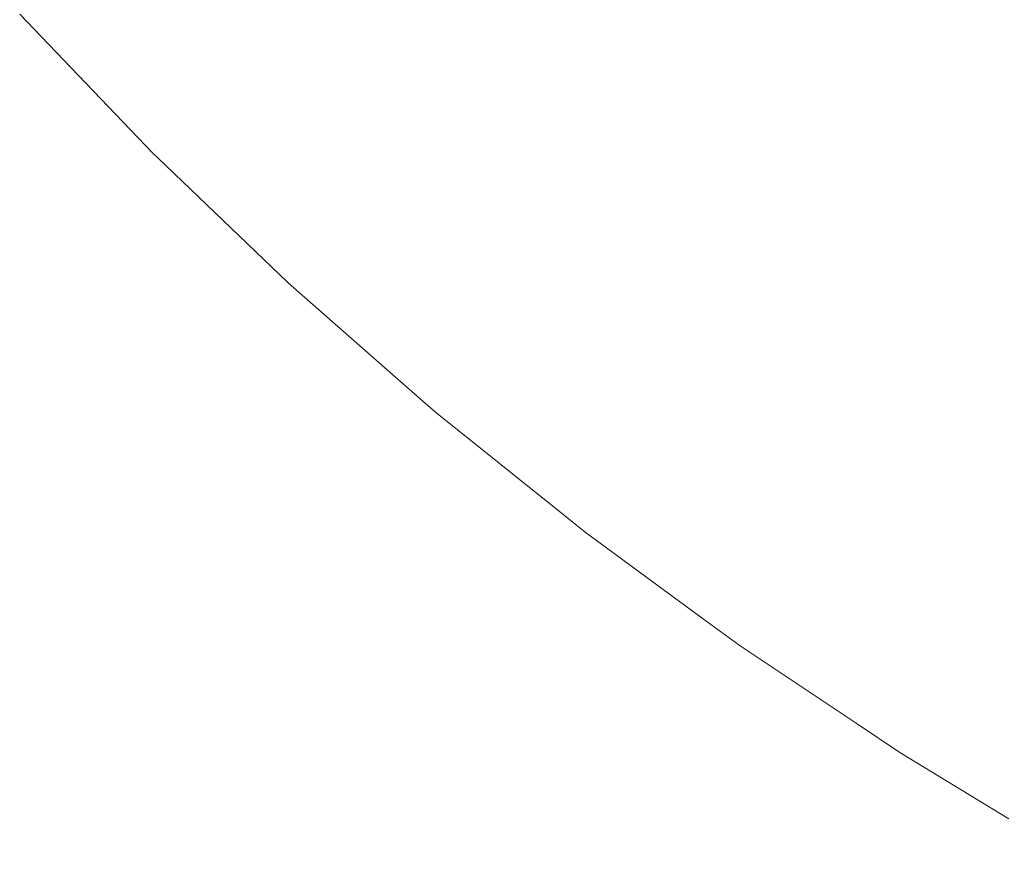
# Model space of a CAD drawing. Header units: centimetres. Extents: x -25.9 to 27.4, y -21.7 to -19.9.
# Tile 1 of 202: x -25.8612 to -25.8388, y -21.6466 to -21.6277. Entities that reach past the tile are written whole.
import ezdxf

# ---------------------------------------------------------------- set-up
doc = ezdxf.new("R2010")
doc.units = ezdxf.units.CM
doc.header["$LTSCALE"] = 2.54
doc.layers.add('Lucido design-1', color=7, linetype='Continuous')

# ---------------------------------------------------------------- blocks, each defined once
blk = doc.blocks.new('Gruppo-5-1')
at = {"color": 7, "linetype": 'Continuous', "lineweight": 9}
for points, invisible_edges in [([(-25.855208, -21.627726, 875.692639), (-25.858097, -21.624708, 875.692639), (-25.857165, -21.623853, 875.688718), (-25.854313, -21.626832, 875.688718)], 15), ([(-25.848387, -21.626467, 876.364658), (-25.851228, -21.623747, 876.364658), (-25.852452, -21.624971, 876.360848), (-25.849557, -21.627743, 876.360848)], 15), ([(-25.854555, -21.627074, 876.35304), (-25.857417, -21.624084, 876.35304), (-25.85833, -21.624921, 876.349055), (-25.855431, -21.62795, 876.349055)], 15), ([(-25.839751, -21.628119, 875.670122), (-25.842672, -21.625774, 875.670122), (-25.841276, -21.62411, 875.666648), (-25.838428, -21.626396, 875.666648)], 15), ([(-25.838624, -21.62665, 876.375625), (-25.841482, -21.624356, 876.375625), (-25.842898, -21.626043, 876.372053), (-25.839964, -21.628397, 876.372053)], 15), ([(-25.855988, -21.628507, 875.696612), (-25.858911, -21.625453, 875.696612), (-25.858097, -21.624708, 875.692639), (-25.855208, -21.627726, 875.692639)], 15), ([(-25.850372, -21.628633, 875.684856), (-25.853306, -21.625825, 875.684856), (-25.852188, -21.624707, 875.68106), (-25.849304, -21.627468, 875.68106)], 15), ([(-25.855431, -21.62795, 876.349055), (-25.85833, -21.624921, 876.349055), (-25.859119, -21.625644, 876.345025), (-25.856187, -21.628706, 876.345025)], 15), ([(-25.849557, -21.627743, 876.360848), (-25.852452, -21.624971, 876.360848), (-25.853562, -21.626081, 876.356974), (-25.850617, -21.6289, 876.356974)], 15), ([(-25.845188, -21.628772, 875.677334), (-25.848133, -21.62619, 875.677334), (-25.84686, -21.624801, 875.673687), (-25.843977, -21.627329, 875.673687)], 15), ([(-25.844214, -21.627611, 876.368395), (-25.847109, -21.625072, 876.368395), (-25.848387, -21.626467, 876.364658), (-25.84543, -21.62906, 876.364658)], 15), ([(-25.856187, -21.628706, 876.345025), (-25.859119, -21.625644, 876.345025), (-25.859783, -21.626252, 876.340958), (-25.856824, -21.629343, 876.340958)], 15), ([(-25.856652, -21.629171, 875.70063), (-25.859604, -21.626088, 875.70063), (-25.858911, -21.625453, 875.696612), (-25.855988, -21.628507, 875.696612)], 15), ([(-25.851334, -21.629683, 875.688718), (-25.854313, -21.626832, 875.688718), (-25.853306, -21.625825, 875.684856), (-25.850372, -21.628633, 875.684856)], 15), ([(-25.840987, -21.629729, 875.673687), (-25.843977, -21.627329, 875.673687), (-25.842672, -21.625774, 875.670122), (-25.839751, -21.628119, 875.670122)], 15), ([(-25.857199, -21.629718, 875.704687), (-25.860174, -21.626611, 875.704687), (-25.859604, -21.626088, 875.70063), (-25.856652, -21.629171, 875.70063)], 15), ([(-25.850617, -21.6289, 876.356974), (-25.853562, -21.626081, 876.356974), (-25.854555, -21.627074, 876.35304), (-25.851566, -21.629936, 876.35304)], 15), ([(-25.839964, -21.628397, 876.372053), (-25.842898, -21.626043, 876.372053), (-25.844214, -21.627611, 876.368395), (-25.841211, -21.630022, 876.368395)], 15), ([(-25.856824, -21.629343, 876.340958), (-25.859783, -21.626252, 876.340958), (-25.86032, -21.626745, 876.336861), (-25.85734, -21.629859, 876.336861)], 15), ([(-25.846302, -21.6301, 875.68106), (-25.849304, -21.627468, 875.68106), (-25.848133, -21.62619, 875.677334), (-25.845188, -21.628772, 875.677334)], 15), ([(-25.84543, -21.62906, 876.364658), (-25.848387, -21.626467, 876.364658), (-25.849557, -21.627743, 876.360848), (-25.846543, -21.630387, 876.360848)], 15), ([(-25.83673, -21.630334, 875.670122), (-25.839751, -21.628119, 875.670122), (-25.838428, -21.626396, 875.666648), (-25.835484, -21.628555, 875.666648)], 15), ([(-25.85734, -21.629859, 876.336861), (-25.86032, -21.626745, 876.336861), (-25.860732, -21.627122, 876.33274), (-25.857734, -21.630253, 876.33274)], 15), ([(-25.857628, -21.630147, 875.708777), (-25.860621, -21.62702, 875.708777), (-25.860174, -21.626611, 875.704687), (-25.857199, -21.629718, 875.704687)], 15), ([(-25.835668, -21.628818, 876.375625), (-25.838624, -21.62665, 876.375625), (-25.839964, -21.628397, 876.372053), (-25.836931, -21.630621, 876.372053)], 15), ([(-25.852189, -21.630616, 875.692639), (-25.855208, -21.627726, 875.692639), (-25.854313, -21.626832, 875.688718), (-25.851334, -21.629683, 875.688718)], 15), ([(-25.857734, -21.630253, 876.33274), (-25.860732, -21.627122, 876.33274), (-25.861016, -21.627383, 876.328604), (-25.858007, -21.630526, 876.328604)], 15), ([(-25.857936, -21.630455, 875.712891), (-25.860943, -21.627315, 875.712891), (-25.860621, -21.62702, 875.708777), (-25.857628, -21.630147, 875.708777)], 15), ([(-25.851566, -21.629936, 876.35304), (-25.854555, -21.627074, 876.35304), (-25.855431, -21.62795, 876.349055), (-25.852402, -21.630849, 876.349055)], 15), ([(-25.858007, -21.630526, 876.328604), (-25.861016, -21.627383, 876.328604), (-25.861174, -21.627527, 876.324458), (-25.858158, -21.630677, 876.324458)], 15), ([(-25.858125, -21.630643, 875.717024), (-25.861139, -21.627495, 875.717024), (-25.860943, -21.627315, 875.712891), (-25.857936, -21.630455, 875.712891)], 15), ([(-25.842133, -21.631224, 875.677334), (-25.845188, -21.628772, 875.677334), (-25.843977, -21.627329, 875.673687), (-25.840987, -21.629729, 875.673687)], 15), ([(-25.860883, -21.627899, 875.721383), (-25.861209, -21.627559, 875.721383), (-25.861139, -21.627495, 875.717024)], 10), ([(-25.861174, -21.627527, 876.324458), (-25.861209, -21.627559, 876.321383), (-25.860883, -21.627899, 876.321383)], 9), ([(-25.861209, -21.627559, 875.721383), (-25.860883, -21.627899, 875.721383), (-25.860883, -21.627899, 876.321383), (-25.861209, -21.627559, 876.321383)], 10), ([(-25.860883, -21.627899, 876.321383), (-25.858192, -21.630711, 876.321383), (-25.858158, -21.630677, 876.324458), (-25.861174, -21.627527, 876.324458)], 14), ([(-25.861139, -21.627495, 875.717024), (-25.858125, -21.630643, 875.717024), (-25.858192, -21.630711, 875.721383), (-25.860883, -21.627899, 875.721383)], 11), ([(-25.847318, -21.631311, 875.684856), (-25.850372, -21.628633, 875.684856), (-25.849304, -21.627468, 875.68106), (-25.846302, -21.6301, 875.68106)], 15), ([(-25.841211, -21.630022, 876.368395), (-25.844214, -21.627611, 876.368395), (-25.84543, -21.62906, 876.364658), (-25.842362, -21.631522, 876.364658)], 15), ([(-25.858192, -21.630711, 876.321383), (-25.860883, -21.627899, 876.321383), (-25.860883, -21.627899, 875.721383), (-25.858192, -21.630711, 875.721383)], 10), ([(-25.852935, -21.63143, 875.696612), (-25.855988, -21.628507, 875.696612), (-25.855208, -21.627726, 875.692639), (-25.852189, -21.630616, 875.692639)], 15), ([(-25.846543, -21.630387, 876.360848), (-25.849557, -21.627743, 876.360848), (-25.850617, -21.6289, 876.356974), (-25.847551, -21.631589, 876.356974)], 15), ([(-25.852402, -21.630849, 876.349055), (-25.855431, -21.62795, 876.349055), (-25.856187, -21.628706, 876.345025), (-25.853125, -21.631638, 876.345025)], 15), ([(-25.837894, -21.631997, 875.673687), (-25.840987, -21.629729, 875.673687), (-25.839751, -21.628119, 875.670122), (-25.83673, -21.630334, 875.670122)], 15), ([(-25.853569, -21.632123, 875.70063), (-25.856652, -21.629171, 875.70063), (-25.855988, -21.628507, 875.696612), (-25.852935, -21.63143, 875.696612)], 15), ([(-25.836931, -21.630621, 876.372053), (-25.839964, -21.628397, 876.372053), (-25.841211, -21.630022, 876.368395), (-25.838105, -21.632299, 876.368395)], 15), ([(-25.853125, -21.631638, 876.345025), (-25.856187, -21.628706, 876.345025), (-25.856824, -21.629343, 876.340958), (-25.853733, -21.632301, 876.340958)], 15), ([(-25.848234, -21.632402, 875.688718), (-25.851334, -21.629683, 875.688718), (-25.850372, -21.628633, 875.684856), (-25.847318, -21.631311, 875.684856)], 15), ([(-25.843189, -21.632599, 875.68106), (-25.846302, -21.6301, 875.68106), (-25.845188, -21.628772, 875.677334), (-25.842133, -21.631224, 875.677334)], 15), ([(-25.847551, -21.631589, 876.356974), (-25.850617, -21.6289, 876.356974), (-25.851566, -21.629936, 876.35304), (-25.848454, -21.632665, 876.35304)], 15), ([(-25.854092, -21.632693, 875.704687), (-25.857199, -21.629718, 875.704687), (-25.856652, -21.629171, 875.70063), (-25.853569, -21.632123, 875.70063)], 15), ([(-25.842362, -21.631522, 876.364658), (-25.84543, -21.62906, 876.364658), (-25.846543, -21.630387, 876.360848), (-25.843416, -21.632896, 876.360848)], 15), ([(-25.853733, -21.632301, 876.340958), (-25.856824, -21.629343, 876.340958), (-25.85734, -21.629859, 876.336861), (-25.854226, -21.632839, 876.336861)], 15), ([(-25.849047, -21.633372, 875.692639), (-25.852189, -21.630616, 875.692639), (-25.851334, -21.629683, 875.688718), (-25.848234, -21.632402, 875.688718)], 15), ([(-25.854226, -21.632839, 876.336861), (-25.85734, -21.629859, 876.336861), (-25.857734, -21.630253, 876.33274), (-25.854603, -21.633251, 876.33274)], 15), ([(-25.854501, -21.63314, 875.708777), (-25.857628, -21.630147, 875.708777), (-25.857199, -21.629718, 875.704687), (-25.854092, -21.632693, 875.704687)], 15), ([(-25.838974, -21.63354, 875.677334), (-25.842133, -21.631224, 875.677334), (-25.840987, -21.629729, 875.673687), (-25.837894, -21.631997, 875.673687)], 15), ([(-25.854796, -21.633461, 875.712891), (-25.857936, -21.630455, 875.712891), (-25.857628, -21.630147, 875.708777), (-25.854501, -21.63314, 875.708777)], 15), ([(-25.848454, -21.632665, 876.35304), (-25.851566, -21.629936, 876.35304), (-25.852402, -21.630849, 876.349055), (-25.84925, -21.633613, 876.349055)], 15), ([(-25.844151, -21.633853, 875.684856), (-25.847318, -21.631311, 875.684856), (-25.846302, -21.6301, 875.68106), (-25.843189, -21.632599, 875.68106)], 15), ([(-25.838105, -21.632299, 876.368395), (-25.841211, -21.630022, 876.368395), (-25.842362, -21.631522, 876.364658), (-25.83919, -21.633848, 876.364658)], 15), ([(-25.854603, -21.633251, 876.33274), (-25.857734, -21.630253, 876.33274), (-25.858007, -21.630526, 876.328604), (-25.854864, -21.633535, 876.328604)], 15), ([(-25.854864, -21.633535, 876.328604), (-25.858007, -21.630526, 876.328604), (-25.858158, -21.630677, 876.324458), (-25.855008, -21.633693, 876.324458)], 15), ([(-25.854976, -21.633658, 875.717024), (-25.858125, -21.630643, 875.717024), (-25.857936, -21.630455, 875.712891), (-25.854796, -21.633461, 875.712891)], 15), ([(-25.843416, -21.632896, 876.360848), (-25.846543, -21.630387, 876.360848), (-25.847551, -21.631589, 876.356974), (-25.844371, -21.634141, 876.356974)], 15), ([(-25.85806, -21.630837, 875.721383), (-25.858192, -21.630711, 875.721383), (-25.858125, -21.630643, 875.717024)], 10), ([(-25.858158, -21.630677, 876.324458), (-25.858192, -21.630711, 876.321383), (-25.85806, -21.630837, 876.321383)], 9), ([(-25.858192, -21.630711, 875.721383), (-25.85806, -21.630837, 875.721383), (-25.85806, -21.630837, 876.321383), (-25.858192, -21.630711, 876.321383)], 10), ([(-25.85806, -21.630837, 876.321383), (-25.855113, -21.633658, 876.321383), (-25.855008, -21.633693, 876.324458), (-25.858158, -21.630677, 876.324458)], 14), ([(-25.858125, -21.630643, 875.717024), (-25.854976, -21.633658, 875.717024), (-25.855113, -21.633658, 875.721383), (-25.85806, -21.630837, 875.721383)], 11), ([(-25.849757, -21.634217, 875.696612), (-25.852935, -21.63143, 875.696612), (-25.852189, -21.630616, 875.692639), (-25.849047, -21.633372, 875.692639)], 15), ([(-25.855113, -21.633658, 875.721383), (-25.855113, -21.633658, 876.321383), (-25.85806, -21.630837, 876.321383), (-25.85806, -21.630837, 875.721383)], 5), ([(-25.84925, -21.633613, 876.349055), (-25.852402, -21.630849, 876.349055), (-25.853125, -21.631638, 876.345025), (-25.849938, -21.634433, 876.345025)], 15), ([(-25.839969, -21.63496, 875.68106), (-25.843189, -21.632599, 875.68106), (-25.842133, -21.631224, 875.677334), (-25.838974, -21.63354, 875.677334)], 15), ([(-25.85036, -21.634937, 875.70063), (-25.853569, -21.632123, 875.70063), (-25.852935, -21.63143, 875.696612), (-25.849757, -21.634217, 875.696612)], 15), ([(-25.845018, -21.634983, 875.688718), (-25.848234, -21.632402, 875.688718), (-25.847318, -21.631311, 875.684856), (-25.844151, -21.633853, 875.684856)], 15), ([(-25.849938, -21.634433, 876.345025), (-25.853125, -21.631638, 876.345025), (-25.853733, -21.632301, 876.340958), (-25.850516, -21.635122, 876.340958)], 15), ([(-25.844371, -21.634141, 876.356974), (-25.847551, -21.631589, 876.356974), (-25.848454, -21.632665, 876.35304), (-25.845226, -21.635255, 876.35304)], 15), ([(-25.83919, -21.633848, 876.364658), (-25.842362, -21.631522, 876.364658), (-25.843416, -21.632896, 876.360848), (-25.840183, -21.635266, 876.360848)], 15), ([(-25.850858, -21.635529, 875.704687), (-25.854092, -21.632693, 875.704687), (-25.853569, -21.632123, 875.70063), (-25.85036, -21.634937, 875.70063)], 15), ([(-25.835718, -21.635716, 875.677334), (-25.838974, -21.63354, 875.677334), (-25.837894, -21.631997, 875.673687), (-25.834706, -21.634127, 875.673687)], 15), ([(-25.850516, -21.635122, 876.340958), (-25.853733, -21.632301, 876.340958), (-25.854226, -21.632839, 876.336861), (-25.850985, -21.635681, 876.336861)], 15), ([(-25.834904, -21.634438, 876.368395), (-25.838105, -21.632299, 876.368395), (-25.83919, -21.633848, 876.364658), (-25.83592, -21.636033, 876.364658)], 15), ([(-25.845788, -21.635987, 875.692639), (-25.849047, -21.633372, 875.692639), (-25.848234, -21.632402, 875.688718), (-25.845018, -21.634983, 875.688718)], 15), ([(-25.840876, -21.636255, 875.684856), (-25.844151, -21.633853, 875.684856), (-25.843189, -21.632599, 875.68106), (-25.839969, -21.63496, 875.68106)], 15), ([(-25.851247, -21.635993, 875.708777), (-25.854501, -21.63314, 875.708777), (-25.854092, -21.632693, 875.704687), (-25.850858, -21.635529, 875.704687)], 15), ([(-25.845226, -21.635255, 876.35304), (-25.848454, -21.632665, 876.35304), (-25.84925, -21.633613, 876.349055), (-25.84598, -21.636237, 876.349055)], 15), ([(-25.850985, -21.635681, 876.336861), (-25.854226, -21.632839, 876.336861), (-25.854603, -21.633251, 876.33274), (-25.851344, -21.636109, 876.33274)], 15), ([(-25.840183, -21.635266, 876.360848), (-25.843416, -21.632896, 876.360848), (-25.844371, -21.634141, 876.356974), (-25.841083, -21.636552, 876.356974)], 15), ([(-25.851344, -21.636109, 876.33274), (-25.854603, -21.633251, 876.33274), (-25.854864, -21.633535, 876.328604), (-25.851592, -21.636404, 876.328604)], 15), ([(-25.851528, -21.636328, 875.712891), (-25.854796, -21.633461, 875.712891), (-25.854501, -21.63314, 875.708777), (-25.851247, -21.635993, 875.708777)], 15), ([(-25.851699, -21.636532, 875.717024), (-25.854976, -21.633658, 875.717024), (-25.854796, -21.633461, 875.712891), (-25.851528, -21.636328, 875.712891)], 15), ([(-25.84646, -21.636863, 875.696612), (-25.849757, -21.634217, 875.696612), (-25.849047, -21.633372, 875.692639), (-25.845788, -21.635987, 875.692639)], 15), ([(-25.855113, -21.633658, 876.321383), (-25.85504, -21.633728, 876.321383), (-25.855008, -21.633693, 876.324458)], 10), ([(-25.85504, -21.633728, 876.321383), (-25.855113, -21.633658, 876.321383), (-25.855113, -21.633658, 875.721383), (-25.85504, -21.633728, 875.721383)], 10), ([(-25.854976, -21.633658, 875.717024), (-25.85504, -21.633728, 875.721383), (-25.855113, -21.633658, 875.721383)], 9), ([(-25.852046, -21.636354, 875.721383), (-25.85504, -21.633728, 875.721383), (-25.854976, -21.633658, 875.717024), (-25.851699, -21.636532, 875.717024)], 14), ([(-25.85173, -21.636568, 876.324458), (-25.855008, -21.633693, 876.324458), (-25.85504, -21.633728, 876.321383), (-25.852046, -21.636354, 876.321383)], 11), ([(-25.851592, -21.636404, 876.328604), (-25.854864, -21.633535, 876.328604), (-25.855008, -21.633693, 876.324458), (-25.85173, -21.636568, 876.324458)], 15), ([(-25.84598, -21.636237, 876.349055), (-25.84925, -21.633613, 876.349055), (-25.849938, -21.634433, 876.345025), (-25.846632, -21.637086, 876.345025)], 15), ([(-25.836649, -21.637178, 875.68106), (-25.839969, -21.63496, 875.68106), (-25.838974, -21.63354, 875.677334), (-25.835718, -21.635716, 875.677334)], 15), ([(-25.85504, -21.633728, 875.721383), (-25.852046, -21.636354, 875.721383), (-25.852046, -21.636354, 876.321383), (-25.85504, -21.633728, 876.321383)], 10), ([(-25.841692, -21.637422, 875.688718), (-25.845018, -21.634983, 875.688718), (-25.844151, -21.633853, 875.684856), (-25.840876, -21.636255, 875.684856)], 15), ([(-25.83592, -21.636033, 876.364658), (-25.83919, -21.633848, 876.364658), (-25.840183, -21.635266, 876.360848), (-25.83685, -21.637493, 876.360848)], 15), ([(-25.841083, -21.636552, 876.356974), (-25.844371, -21.634141, 876.356974), (-25.845226, -21.635255, 876.35304), (-25.841889, -21.637702, 876.35304)], 15), ([(-25.847032, -21.637608, 875.70063), (-25.85036, -21.634937, 875.70063), (-25.849757, -21.634217, 875.696612), (-25.84646, -21.636863, 875.696612)], 15), ([(-25.846632, -21.637086, 876.345025), (-25.849938, -21.634433, 876.345025), (-25.850516, -21.635122, 876.340958), (-25.84718, -21.637801, 876.340958)], 15), ([(-25.847503, -21.638222, 875.704687), (-25.850858, -21.635529, 875.704687), (-25.85036, -21.634937, 875.70063), (-25.847032, -21.637608, 875.70063)], 15), ([(-25.842418, -21.638458, 875.692639), (-25.845788, -21.635987, 875.692639), (-25.845018, -21.634983, 875.688718), (-25.841692, -21.637422, 875.688718)], 15), ([(-25.837499, -21.638511, 875.684856), (-25.840876, -21.636255, 875.684856), (-25.839969, -21.63496, 875.68106), (-25.836649, -21.637178, 875.68106)], 15), ([(-25.84718, -21.637801, 876.340958), (-25.850516, -21.635122, 876.340958), (-25.850985, -21.635681, 876.336861), (-25.847624, -21.638379, 876.336861)], 15), ([(-25.841889, -21.637702, 876.35304), (-25.845226, -21.635255, 876.35304), (-25.84598, -21.636237, 876.349055), (-25.842599, -21.638717, 876.349055)], 15), ([(-25.83685, -21.637493, 876.360848), (-25.840183, -21.635266, 876.360848), (-25.841083, -21.636552, 876.356974), (-25.837693, -21.638817, 876.356974)], 15), ([(-25.847624, -21.638379, 876.336861), (-25.850985, -21.635681, 876.336861), (-25.851344, -21.636109, 876.33274), (-25.847963, -21.638822, 876.33274)], 15), ([(-25.847872, -21.638702, 875.708777), (-25.851247, -21.635993, 875.708777), (-25.850858, -21.635529, 875.704687), (-25.847503, -21.638222, 875.704687)], 15), ([(-25.847963, -21.638822, 876.33274), (-25.851344, -21.636109, 876.33274), (-25.851592, -21.636404, 876.328604), (-25.848198, -21.639128, 876.328604)], 15), ([(-25.848137, -21.639049, 875.712891), (-25.851528, -21.636328, 875.712891), (-25.851247, -21.635993, 875.708777), (-25.847872, -21.638702, 875.708777)], 15), ([(-25.843051, -21.639362, 875.696612), (-25.84646, -21.636863, 875.696612), (-25.845788, -21.635987, 875.692639), (-25.842418, -21.638458, 875.692639)], 15), ([(-25.852046, -21.636354, 876.321383), (-25.85176, -21.636604, 876.321383), (-25.85173, -21.636568, 876.324458)], 10), ([(-25.85176, -21.636604, 876.321383), (-25.852046, -21.636354, 876.321383), (-25.852046, -21.636354, 875.721383), (-25.85176, -21.636604, 875.721383)], 10), ([(-25.851699, -21.636532, 875.717024), (-25.85176, -21.636604, 875.721383), (-25.852046, -21.636354, 875.721383)], 9), ([(-25.848198, -21.639128, 876.328604), (-25.851592, -21.636404, 876.328604), (-25.85173, -21.636568, 876.324458), (-25.848329, -21.639298, 876.324458)], 15), ([(-25.848299, -21.63926, 875.717024), (-25.851699, -21.636532, 875.717024), (-25.851528, -21.636328, 875.712891), (-25.848137, -21.639049, 875.712891)], 15), ([(-25.842599, -21.638717, 876.349055), (-25.84598, -21.636237, 876.349055), (-25.846632, -21.637086, 876.345025), (-25.843213, -21.639593, 876.345025)], 15), ([(-25.838264, -21.639713, 875.688718), (-25.841692, -21.637422, 875.688718), (-25.840876, -21.636255, 875.684856), (-25.837499, -21.638511, 875.684856)], 15), ([(-25.848869, -21.638925, 875.721383), (-25.85176, -21.636604, 875.721383), (-25.851699, -21.636532, 875.717024), (-25.848299, -21.63926, 875.717024)], 14), ([(-25.848329, -21.639298, 876.324458), (-25.85173, -21.636568, 876.324458), (-25.85176, -21.636604, 876.321383), (-25.848869, -21.638925, 876.321383)], 11), ([(-25.85176, -21.636604, 875.721383), (-25.848869, -21.638925, 875.721383), (-25.848869, -21.638925, 876.321383), (-25.85176, -21.636604, 876.321383)], 10), ([(-25.837693, -21.638817, 876.356974), (-25.841083, -21.636552, 876.356974), (-25.841889, -21.637702, 876.35304), (-25.838448, -21.640002, 876.35304)], 15), ([(-25.84359, -21.640132, 875.70063), (-25.847032, -21.637608, 875.70063), (-25.84646, -21.636863, 875.696612), (-25.843051, -21.639362, 875.696612)], 15), ([(-25.843213, -21.639593, 876.345025), (-25.846632, -21.637086, 876.345025), (-25.84718, -21.637801, 876.340958), (-25.843729, -21.64033, 876.340958)], 15), ([(-25.838944, -21.64078, 875.692639), (-25.842418, -21.638458, 875.692639), (-25.841692, -21.637422, 875.688718), (-25.838264, -21.639713, 875.688718)], 15), ([(-25.844034, -21.640765, 875.704687), (-25.847503, -21.638222, 875.704687), (-25.847032, -21.637608, 875.70063), (-25.84359, -21.640132, 875.70063)], 15), ([(-25.838448, -21.640002, 876.35304), (-25.841889, -21.637702, 876.35304), (-25.842599, -21.638717, 876.349055), (-25.839113, -21.641046, 876.349055)], 15), ([(-25.843729, -21.64033, 876.340958), (-25.84718, -21.637801, 876.340958), (-25.847624, -21.638379, 876.336861), (-25.844148, -21.640928, 876.336861)], 15), ([(-25.844148, -21.640928, 876.336861), (-25.847624, -21.638379, 876.336861), (-25.847963, -21.638822, 876.33274), (-25.844468, -21.641385, 876.33274)], 15), ([(-25.844381, -21.641262, 875.708777), (-25.847872, -21.638702, 875.708777), (-25.847503, -21.638222, 875.704687), (-25.844034, -21.640765, 875.704687)], 15), ([(-25.839537, -21.641711, 875.696612), (-25.843051, -21.639362, 875.696612), (-25.842418, -21.638458, 875.692639), (-25.838944, -21.64078, 875.692639)], 15), ([(-25.844468, -21.641385, 876.33274), (-25.847963, -21.638822, 876.33274), (-25.848198, -21.639128, 876.328604), (-25.844689, -21.641701, 876.328604)], 15), ([(-25.844632, -21.641619, 875.712891), (-25.848137, -21.639049, 875.712891), (-25.847872, -21.638702, 875.708777), (-25.844381, -21.641262, 875.708777)], 15), ([(-25.839113, -21.641046, 876.349055), (-25.842599, -21.638717, 876.349055), (-25.843213, -21.639593, 876.345025), (-25.839688, -21.641948, 876.345025)], 15), ([(-25.848869, -21.638925, 876.321383), (-25.848357, -21.639335, 876.321383), (-25.848329, -21.639298, 876.324458)], 10), ([(-25.848357, -21.639335, 876.321383), (-25.848869, -21.638925, 876.321383), (-25.848869, -21.638925, 875.721383), (-25.848357, -21.639335, 875.721383)], 10), ([(-25.848299, -21.63926, 875.717024), (-25.848357, -21.639335, 875.721383), (-25.848869, -21.638925, 875.721383)], 9), ([(-25.844784, -21.641837, 875.717024), (-25.848299, -21.63926, 875.717024), (-25.848137, -21.639049, 875.712891), (-25.844632, -21.641619, 875.712891)], 15), ([(-25.845588, -21.641366, 875.721383), (-25.848357, -21.639335, 875.721383), (-25.848299, -21.63926, 875.717024), (-25.844784, -21.641837, 875.717024)], 14), ([(-25.844812, -21.641876, 876.324458), (-25.848329, -21.639298, 876.324458), (-25.848357, -21.639335, 876.321383), (-25.845588, -21.641366, 876.321383)], 11), ([(-25.844689, -21.641701, 876.328604), (-25.848198, -21.639128, 876.328604), (-25.848329, -21.639298, 876.324458), (-25.844812, -21.641876, 876.324458)], 15), ([(-25.848357, -21.639335, 875.721383), (-25.845588, -21.641366, 875.721383), (-25.845588, -21.641366, 876.321383), (-25.848357, -21.639335, 876.321383)], 10), ([(-25.840041, -21.642503, 875.70063), (-25.84359, -21.640132, 875.70063), (-25.843051, -21.639362, 875.696612), (-25.839537, -21.641711, 875.696612)], 15), ([(-25.839688, -21.641948, 876.345025), (-25.843213, -21.639593, 876.345025), (-25.843729, -21.64033, 876.340958), (-25.840172, -21.642708, 876.340958)], 15), ([(-25.835371, -21.642948, 875.692639), (-25.838944, -21.64078, 875.692639), (-25.838264, -21.639713, 875.688718), (-25.834738, -21.641852, 875.688718)], 15), ([(-25.840457, -21.643155, 875.704687), (-25.844034, -21.640765, 875.704687), (-25.84359, -21.640132, 875.70063), (-25.840041, -21.642503, 875.70063)], 15), ([(-25.83491, -21.642149, 876.35304), (-25.838448, -21.640002, 876.35304), (-25.839113, -21.641046, 876.349055), (-25.835529, -21.643221, 876.349055)], 15), ([(-25.840172, -21.642708, 876.340958), (-25.843729, -21.64033, 876.340958), (-25.844148, -21.640928, 876.336861), (-25.840564, -21.643323, 876.336861)], 15), ([(-25.840782, -21.643666, 875.708777), (-25.844381, -21.641262, 875.708777), (-25.844034, -21.640765, 875.704687), (-25.840457, -21.643155, 875.704687)], 15), ([(-25.835923, -21.643903, 875.696612), (-25.839537, -21.641711, 875.696612), (-25.838944, -21.64078, 875.692639), (-25.835371, -21.642948, 875.692639)], 15), ([(-25.840564, -21.643323, 876.336861), (-25.844148, -21.640928, 876.336861), (-25.844468, -21.641385, 876.33274), (-25.840864, -21.643793, 876.33274)], 15), ([(-25.835529, -21.643221, 876.349055), (-25.839113, -21.641046, 876.349055), (-25.839688, -21.641948, 876.345025), (-25.836064, -21.644147, 876.345025)], 15), ([(-25.841017, -21.644034, 875.712891), (-25.844632, -21.641619, 875.712891), (-25.844381, -21.641262, 875.708777), (-25.840782, -21.643666, 875.708777)], 15), ([(-25.845588, -21.641366, 876.321383), (-25.844839, -21.641915, 876.321383), (-25.844812, -21.641876, 876.324458)], 10), ([(-25.844839, -21.641915, 876.321383), (-25.845588, -21.641366, 876.321383), (-25.845588, -21.641366, 875.721383), (-25.844839, -21.641915, 875.721383)], 10), ([(-25.844784, -21.641837, 875.717024), (-25.844839, -21.641915, 875.721383), (-25.845588, -21.641366, 875.721383)], 9), ([(-25.840864, -21.643793, 876.33274), (-25.844468, -21.641385, 876.33274), (-25.844689, -21.641701, 876.328604), (-25.841071, -21.644119, 876.328604)], 15), ([(-25.841071, -21.644119, 876.328604), (-25.844689, -21.641701, 876.328604), (-25.844812, -21.641876, 876.324458), (-25.841186, -21.644299, 876.324458)], 15), ([(-25.84116, -21.644259, 875.717024), (-25.844784, -21.641837, 875.717024), (-25.844632, -21.641619, 875.712891), (-25.841017, -21.644034, 875.712891)], 15), ([(-25.836393, -21.644717, 875.70063), (-25.840041, -21.642503, 875.70063), (-25.839537, -21.641711, 875.696612), (-25.835923, -21.643903, 875.696612)], 15), ([(-25.842207, -21.643674, 875.721383), (-25.844839, -21.641915, 875.721383), (-25.844784, -21.641837, 875.717024), (-25.84116, -21.644259, 875.717024)], 14), ([(-25.841186, -21.644299, 876.324458), (-25.844812, -21.641876, 876.324458), (-25.844839, -21.641915, 876.321383), (-25.842207, -21.643674, 876.321383)], 11), ([(-25.844839, -21.641915, 875.721383), (-25.842207, -21.643674, 875.721383), (-25.842207, -21.643674, 876.321383), (-25.844839, -21.641915, 876.321383)], 10), ([(-25.836064, -21.644147, 876.345025), (-25.839688, -21.641948, 876.345025), (-25.840172, -21.642708, 876.340958), (-25.836514, -21.644927, 876.340958)], 15), ([(-25.836779, -21.645387, 875.704687), (-25.840457, -21.643155, 875.704687), (-25.840041, -21.642503, 875.70063), (-25.836393, -21.644717, 875.70063)], 15), ([(-25.836514, -21.644927, 876.340958), (-25.840172, -21.642708, 876.340958), (-25.840564, -21.643323, 876.336861), (-25.836879, -21.645559, 876.336861)], 15), ([(-25.836879, -21.645559, 876.336861), (-25.840564, -21.643323, 876.336861), (-25.840864, -21.643793, 876.33274), (-25.837158, -21.646042, 876.33274)], 15), ([(-25.837082, -21.645912, 875.708777), (-25.840782, -21.643666, 875.708777), (-25.840457, -21.643155, 875.704687), (-25.836779, -21.645387, 875.704687)], 15), ([(-25.842207, -21.643674, 876.321383), (-25.841211, -21.644339, 876.321383), (-25.841186, -21.644299, 876.324458)], 10), ([(-25.841211, -21.644339, 876.321383), (-25.842207, -21.643674, 876.321383), (-25.842207, -21.643674, 875.721383), (-25.841211, -21.644339, 875.721383)], 10), ([(-25.84116, -21.644259, 875.717024), (-25.841211, -21.644339, 875.721383), (-25.842207, -21.643674, 875.721383)], 9), ([(-25.837301, -21.64629, 875.712891), (-25.841017, -21.644034, 875.712891), (-25.840782, -21.643666, 875.708777), (-25.837082, -21.645912, 875.708777)], 15), ([(-25.837158, -21.646042, 876.33274), (-25.840864, -21.643793, 876.33274), (-25.841071, -21.644119, 876.328604), (-25.837351, -21.646376, 876.328604)], 15), ([(-25.837351, -21.646376, 876.328604), (-25.841071, -21.644119, 876.328604), (-25.841186, -21.644299, 876.324458), (-25.837458, -21.646562, 876.324458)], 15), ([(-25.837434, -21.64652, 875.717024), (-25.84116, -21.644259, 875.717024), (-25.841017, -21.644034, 875.712891), (-25.837301, -21.64629, 875.712891)], 15), ([(-25.838731, -21.645844, 875.721383), (-25.841211, -21.644339, 875.721383), (-25.84116, -21.644259, 875.717024), (-25.837434, -21.64652, 875.717024)], 14), ([(-25.837458, -21.646562, 876.324458), (-25.841186, -21.644299, 876.324458), (-25.841211, -21.644339, 876.321383), (-25.838731, -21.645844, 876.321383)], 11), ([(-25.841211, -21.644339, 875.721383), (-25.838731, -21.645844, 875.721383), (-25.838731, -21.645844, 876.321383), (-25.841211, -21.644339, 876.321383)], 10)]:
    blk.add_3dface(points, dxfattribs=dict(at, invisible_edges=invisible_edges))

msp = doc.modelspace()

# ---------------------------------------------------------------- block references
at = {"layer": 'Lucido design-1', "color": 7}
msp.add_blockref('Gruppo-5-1', (0, 0), dxfattribs=at)

doc.saveas('drawing.dxf')
